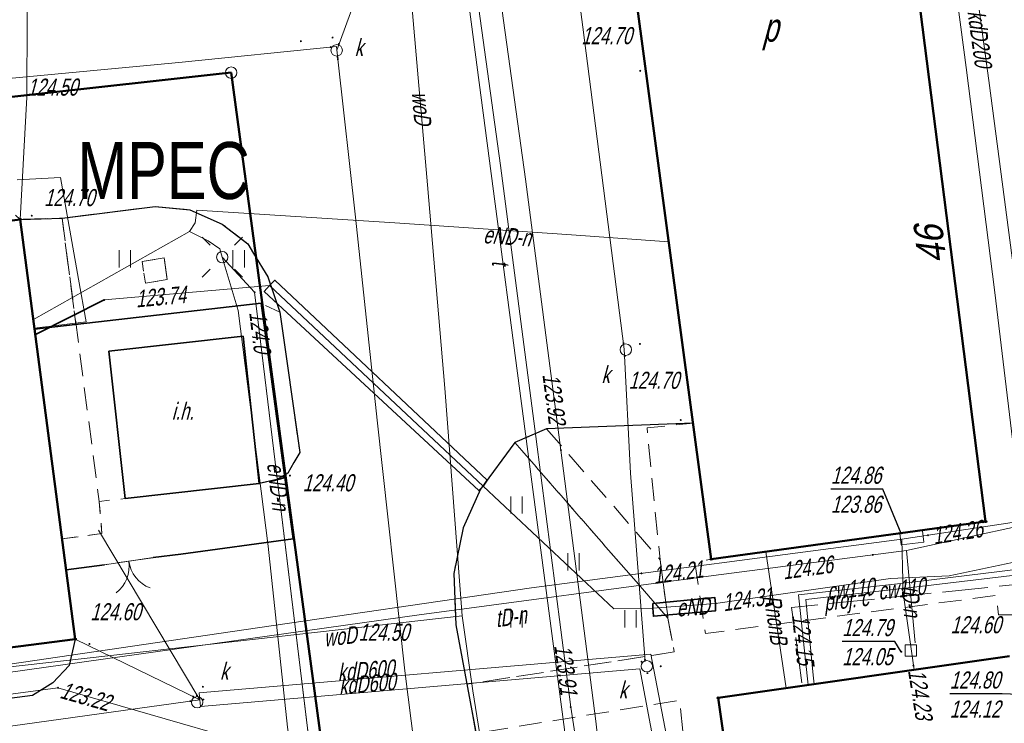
# Model space of a CAD drawing. Extents: x 7463256 to 7464485, y 5957341 to 5958260.
# Tile 25 of 256: x 7463364 to 7463407, y 5957455 to 5957486. Entities that reach past the tile are written whole.
import ezdxf
from ezdxf.enums import TextEntityAlignment as Align

# ---------------------------------------------------------------- set-up
doc = ezdxf.new("R2010")
doc.units = 0
doc.header["$MEASUREMENT"] = 0
for name, pattern in [('1.5_0.5', [2, 1.5, -0.5]), ('ktok02-500', [0]), ('l219_500', [0]), ('mz1.0_0.5', [1.5, 1, -0.5]), ('mz2.0_0.5', [2.5, 2, -0.5])]:
    doc.linetypes.add(name, pattern=pattern)
doc.layers.get('0').update_dxf_attribs({"color": 2, "linetype": 'CONTINUOUS', "lineweight": 5})
for name, color, linetype in [('202-Punkt graniczny stabilizowany trwale', 7, 'CONTINUOUS'), ('219-Linia granicy', 7, 'CONTINUOUS'), ('238-Punkt adresowy budynku', 7, 'CONTINUOUS'), ('312-Budynek (powierzchnia)', 7, 'CONTINUOUS'), ('312-Numer ewidencyjny budynku-Atr124', 7, 'CONTINUOUS'), ('brama (linia)', 7, 'CONTINUOUS'), ('brama (linia) - symbol', 7, 'CONTINUOUS'), ('chodnik (powierzchnia)', 7, 'CONTINUOUS'), ('inna budowla hydrotechniczna (powierzchnia)', 7, 'CONTINUOUS'), ('inna budowla hydrotechniczna (powierzchnia)-Atr17', 7, 'CONTINUOUS'), ('jezdnia (powierzchnia)', 7, 'CONTINUOUS'), ('krawężnik (linia)', 7, 'CONTINUOUS'), ('latarnia na słupie lub maszcie (punkt)', 7, 'CONTINUOUS'), ('ogrodzenie trwałe (linia)', 7, 'CONTINUOUS'), ('przewód ciepłowniczy (linia)', 7, 'CONTINUOUS'), ('przewód ciepłowniczy (linia)-Atr1', 7, 'CONTINUOUS'), ('przewód ciepłowniczy - projektowany lub w budowie (linia) - ob. projektowany', 7, 'CONTINUOUS'), ('przewód ciepłowniczy - projektowany lub w budowie (linia) - ob. projektowany-Atr1', 7, 'CONTINUOUS'), ('przewód elektroenergetyczny (linia)', 7, 'CONTINUOUS'), ('przewód elektroenergetyczny (linia)-Atr1', 7, 'CONTINUOUS'), ('przewód kanalizacyjny (linia)', 7, 'CONTINUOUS'), ('przewód kanalizacyjny (linia)-Atr1', 7, 'CONTINUOUS'), ('przewód telekomunikacyjny (linia)', 7, 'CONTINUOUS'), ('przewód telekomunikacyjny (linia)-Atr1', 7, 'CONTINUOUS'), ('przewód wodociągowy (linia)', 7, 'CONTINUOUS'), ('przewód wodociągowy (linia)-Atr1', 7, 'CONTINUOUS'), ('Punkt budynku', 7, 'CONTINUOUS'), ('punkt o określonej wysokości (sieć ciepłownicza)', 7, 'CONTINUOUS'), ('punkt o określonej wysokości (sieć ciepłownicza)-Atr2', 7, 'CONTINUOUS'), ('punkt o określonej wysokości (sieć elektroenergetyczna)', 7, 'CONTINUOUS'), ('punkt o określonej wysokości (sieć elektroenergetyczna)-Atr2', 7, 'CONTINUOUS'), ('punkt o określonej wysokości (sieć kanalizacyjna)', 7, 'CONTINUOUS'), ('punkt o określonej wysokości (sieć telekomunikacyjna)', 7, 'CONTINUOUS'), ('punkt o określonej wysokości (sieć telekomunikacyjna)-Atr2', 7, 'CONTINUOUS'), ('punkt o określonej wysokości (sieć telekomunikacyjna)-Atr3', 7, 'CONTINUOUS'), ('punkt o określonej wysokości (sieć wodociągowa)', 7, 'CONTINUOUS'), ('punkt o określonej wysokości (sieć wodociągowa)-Atr2', 7, 'CONTINUOUS'), ('punkt wysokościowy sztuczny', 7, 'CONTINUOUS'), ('punkt wysokościowy sztuczny-Atr2', 7, 'CONTINUOUS'), ('rura ochronna - przewód elektroenergetyczny (linia)', 7, 'CONTINUOUS'), ('studzienka kwadratowa - przewód telekomunikacyjny (punkt)', 7, 'CONTINUOUS'), ('studzienka okrągła - przewód kanalizacyjny (punkt)', 7, 'CONTINUOUS'), ('studzienka okrągła - przewód kanalizacyjny (punkt)-Atr17', 7, 'CONTINUOUS'), ('studzienka prostokątna - przewód telekomunikacyjny (punkt)', 7, 'CONTINUOUS'), ('słup (punkt)', 7, 'CONTINUOUS'), ('trawnik (powierzchnia)', 7, 'CONTINUOUS'), ('trawnik (powierzchnia) - symbol', 7, 'CONTINUOUS')]:
    doc.layers.add(name, color=color, linetype=linetype)
doc.layers.add('@Właściciele', color=6, linetype='CONTINUOUS', lineweight=20, plot=False)
doc.styles.get("Standard").update_dxf_attribs({"font": 'txt', "width": 0.75})
doc.linetypes.add('902-500', pattern='A,3.75,0,[1,ksztalty.shx,S=0.5,R=0,X=0,Y=0],3.75', length=7.5)

# ---------------------------------------------------------------- blocks, each defined once
blk = doc.blocks.new('PW02')
at = {"linetype": 'Continuous', "lineweight": 13}
h = blk.add_hatch(color=0, dxfattribs=at)
edge = h.paths.add_edge_path()
edge.add_arc((0, 0), 0.045, 0, 360)
blk = doc.blocks.new('PW01')
at = {"linetype": 'Continuous', "lineweight": 13}
h = blk.add_hatch(color=0, dxfattribs=at)
edge = h.paths.add_edge_path()
edge.add_arc((0, 0), 0.045, 0, 360)
blk = doc.blocks.new('US15')
at = {"color": 0, "linetype": 'Continuous', "lineweight": 13}
blk.add_circle((0, 0), 0.25, dxfattribs=at)
blk = doc.blocks.new('SM011')
at = {"color": 0, "linetype": 'Continuous', "lineweight": 13}
for p, q in [((-0.53, 0.531), (-0.883, 0.884)), ((0.531, 0.531), (0.884, 0.884)), ((-0.53, -0.53), (-0.883, -0.883)), ((0.531, -0.53), (0.884, -0.883))]:
    blk.add_line(p, q, dxfattribs=at)
blk = doc.blocks.new('SM04')
at = {"color": 0, "linetype": 'Continuous', "lineweight": 13}
blk.add_circle((0, 0), 0.25, dxfattribs=at)
blk = doc.blocks.new('US15A')
at = {"color": 0, "linetype": 'Continuous', "lineweight": 0}
blk.add_lwpolyline([(-0.25, -0.25), (0.25, -0.25), (0.25, 0.25), (-0.25, 0.25)], close=True, dxfattribs=at)
blk = doc.blocks.new('US15B')
at = {"color": 0, "linetype": 'Continuous', "lineweight": 0}
blk.add_lwpolyline([(-0.5, -0.25), (0.5, -0.25), (0.5, 0.25), (-0.5, 0.25)], close=True, dxfattribs=at)
blk = doc.blocks.new('TU04')
at = {"color": 0, "linetype": 'Continuous', "lineweight": 13}
for p, q in [((0, 0), (0, 0.75)), ((0.5, 0), (0.5, 0.75))]:
    blk.add_line(p, q, dxfattribs=at)
blk = doc.blocks.new('OK02')
at = {"color": 0, "linetype": 'Continuous', "lineweight": 0}
for centre, start, end in [((-1.5, 0), 0, 60), ((1.5, 0), 120, 180)]:
    blk.add_arc(centre, 1.5, start, end, dxfattribs=at)
blk = doc.blocks.new('202')
at = {"color": 0, "linetype": 'Continuous', "lineweight": 0}
blk.add_circle((0, 0), 0.25, dxfattribs=at)
blk = doc.blocks.new('PUNKTBUD')
at = {"color": 0}
blk.add_circle((0, 0), 0.045, dxfattribs=at)

msp = doc.modelspace()

# ---------------------------------------------------------------- linework, layer by layer
at = {"layer": '219-Linia granicy', "color": 3, "linetype": 'l219_500', "lineweight": 50, "flags": 128}
for points in [[(7463373.25, 5957483.26), (7463300.58, 5957475.21)], [(7463389.534, 5957362.419), (7463373.25, 5957483.26)]]:
    msp.add_lwpolyline(points, dxfattribs=at)
at = {"layer": '312-Budynek (powierzchnia)', "color": 7, "linetype": 'Continuous', "lineweight": 50, "flags": 128}
for points in [[(7463400.92, 5957506.16), (7463406.36, 5957463.55)], [(7463394.32, 5957461.9), (7463388.59, 5957504.66)], [(7463333.64, 5957472.96), (7463363.99, 5957476.82)], [(7463363.99, 5957476.82), (7463366.41, 5957458.39)], [(7463406.36, 5957463.55), (7463394.32, 5957461.9)], [(7463366.41, 5957458.39), (7463336.04, 5957454.48)], [(7463394.62, 5957455.81), (7463407.4, 5957457.64)], [(7463399.79, 5957419.5), (7463394.62, 5957455.81)]]:
    msp.add_lwpolyline(points, dxfattribs=at)
at = {"layer": 'brama (linia)', "color": 7, "linetype": 'ktok02-500', "lineweight": 18, "flags": 128}
msp.add_lwpolyline([(7463369.83, 5957461.97), (7463367.69, 5957461.66)], dxfattribs=at)
at = {"layer": 'chodnik (powierzchnia)', "color": 7, "linetype": 'mz1.0_0.5', "lineweight": 18, "flags": 128}
for points in [[(7463365.83, 5957476.87), (7463367.46, 5957464.44), (7463367.58, 5957463.03), (7463365.83, 5957462.79), (7463363.99, 5957476.82)], [(7463370.44, 5957474.18), (7463369.49, 5957474.02), (7463369.34, 5957474.97), (7463370.31, 5957475.13)], [(7463407.4, 5957457.64), (7463394.62, 5957455.81), (7463395.46, 5957449.91), (7463393.57, 5957449.66), (7463392.93, 5957455.71), (7463383.99, 5957454.26), (7463383.6, 5957456.41), (7463392.69, 5957457.83), (7463392.42, 5957459.31), (7463392.07, 5957461.88), (7463391.5, 5957467.67), (7463393.52, 5957467.87), (7463394.32, 5957461.9), (7463393.6, 5957461.77), (7463394.06, 5957458.64), (7463406.83, 5957460.31), (7463406.93, 5957459.46), (7463415.77, 5957459.46), (7463415.95, 5957457.98)], [(7463387.09, 5957467.63), (7463392.07, 5957461.88), (7463392.42, 5957459.31), (7463385.7, 5957467.02)], [(7463368.6, 5957464.56), (7463374.48, 5957465.22), (7463375.26, 5957465.4), (7463375.59, 5957465.6), (7463375.97, 5957462.79), (7463371.04, 5957462.12), (7463369.83, 5957461.97), (7463367.69, 5957461.66), (7463366.01, 5957461.43), (7463365.83, 5957462.79), (7463367.58, 5957463.03), (7463367.46, 5957464.44)]]:
    msp.add_lwpolyline(points, close=True, dxfattribs=at)
at = {"layer": 'inna budowla hydrotechniczna (powierzchnia)', "color": 7, "linetype": 'Continuous', "lineweight": 35, "flags": 128}
msp.add_lwpolyline([(7463367.88, 5957471.03), (7463373.77, 5957471.69), (7463374.48, 5957465.22), (7463368.6, 5957464.56)], close=True, dxfattribs=at)
at = {"layer": 'jezdnia (powierzchnia)', "color": 7, "linetype": '1.5_0.5', "lineweight": 18, "flags": 128}
msp.add_lwpolyline([(7463317.15, 5957348.145), (7463316.98, 5957349.48), (7463316.09, 5957356.08), (7463314.64, 5957367.19), (7463312.31, 5957384.69), (7463310.67, 5957397.23), (7463309.43, 5957406.17), (7463308.8, 5957411.03), (7463306.95, 5957425.69), (7463305.51, 5957436.41), (7463304.26, 5957446.16), (7463304.38, 5957447.86), (7463305.82, 5957457.8), (7463307.03, 5957465.62), (7463307.44, 5957469.04), (7463307.82, 5957471.16), (7463307.71, 5957472.78), (7463307.08, 5957474.42), (7463306.28, 5957475.73), (7463305.44, 5957476.74), (7463304.35, 5957477.51), (7463303.02, 5957477.94), (7463301.78, 5957477.85), (7463293.48, 5957476.69), (7463293.12, 5957475.87), (7463292.56, 5957481.3), (7463293.01, 5957480.62), (7463293.46, 5957480.66), (7463297.18, 5957481.24), (7463299.29, 5957481.6), (7463301.7, 5957482.22), (7463304.23, 5957483.67), (7463305.89, 5957485.29), (7463306.79, 5957486.78), (7463307.25, 5957488.46), (7463307.52, 5957491.77), (7463307.44, 5957494.14), (7463307.2, 5957496.1), (7463306.84, 5957497.89), (7463306.28, 5957499.68), (7463304.95, 5957501.72), (7463303.39, 5957503.29), (7463301.53, 5957504.45), (7463299.2, 5957504.96), (7463293.5, 5957504.96), (7463293.07, 5957515.5), (7463293.78, 5957515.59), (7463293.5, 5957520.58), (7463297.97, 5957520.69), (7463298.86, 5957516.34), (7463313.8, 5957518.19), (7463320.35, 5957513.68), (7463324.83, 5957514.29), (7463326.27, 5957514.95), (7463327.24, 5957515.82), (7463327.78, 5957516.85), (7463328.17, 5957518.13), (7463328.22, 5957519.49), (7463327.98, 5957520.49), (7463334.04, 5957522.29), (7463334.26, 5957521.17), (7463334.47, 5957515.53), (7463334.96, 5957509.14), (7463331.86, 5957508.71), (7463328.98, 5957507.82), (7463326.23, 5957506.61), (7463322.8, 5957504.55), (7463320.49, 5957503.06), (7463317.44, 5957500.73), (7463314.91, 5957498.4), (7463313.52, 5957495), (7463313.56, 5957493.1), (7463314.2, 5957490.79), (7463314.69, 5957489.82), (7463315.66, 5957488.74), (7463317.14, 5957487.49), (7463318.24, 5957486.71), (7463319.58, 5957486.11), (7463320.96, 5957485.64), (7463322.31, 5957485.45), (7463323.85, 5957485.64), (7463350.52, 5957491.84), (7463365.92, 5957495.63), (7463369.89, 5957497.05), (7463375.06, 5957499.48), (7463379.1, 5957502.37), (7463379.18, 5957503.49), (7463388.59, 5957504.66), (7463393.52, 5957467.87), (7463387.09, 5957467.63), (7463385.7, 5957467.02), (7463384.19, 5957464.97), (7463383.43, 5957463.28), (7463383.02, 5957461.27), (7463383.11, 5957459.02), (7463384.02, 5957454.15), (7463384.17, 5957452.74), (7463384.79, 5957451.42), (7463385.69, 5957450.45), (7463386.94, 5957449.82), (7463388.48, 5957449.44), (7463390.22, 5957449.36), (7463392.13, 5957449.46), (7463395.46, 5957449.91), (7463399.79, 5957419.5), (7463393.78, 5957418.91), (7463391.05, 5957417.47), (7463389.36, 5957415.11), (7463389.25, 5957413.55), (7463389.75, 5957410.62), (7463390.28, 5957406.09), (7463390.42, 5957406.11), (7463392.05, 5957393.37), (7463397.04, 5957394.01), (7463400.808, 5957364.642)], dxfattribs=at)
msp.add_lwpolyline([(7463375.59, 5957465.6), (7463375.73, 5957465.68), (7463376, 5957466.14), (7463376.26, 5957466.59), (7463375.39, 5957472.75), (7463374.86, 5957474.3), (7463374.23, 5957475.32), (7463373.98, 5957475.74), (7463372.86, 5957476.61), (7463371.43, 5957477.24), (7463369.91, 5957477.38), (7463365.83, 5957476.87), (7463363.99, 5957476.82), (7463363, 5957477.7), (7463339.85, 5957474.62), (7463339.89, 5957473.76), (7463338.06, 5957473.52), (7463337.52, 5957475.02), (7463336.55, 5957476.63), (7463335.56, 5957477.84), (7463334.28, 5957478.9), (7463332.73, 5957479.62), (7463331.04, 5957480.28), (7463329.5, 5957480.49), (7463327.86, 5957480.47), (7463325.45, 5957479.97), (7463321.68, 5957478.83), (7463319.57, 5957478.13), (7463318.12, 5957477.37), (7463316.9, 5957476.38), (7463315.71, 5957474.97), (7463314.68, 5957472.96), (7463313.97, 5957470.75), (7463312.01, 5957457.92), (7463312.13, 5957456.21), (7463312.57, 5957454.79), (7463313.52, 5957453.22), (7463315.11, 5957451.81), (7463316.9, 5957450.7), (7463318.88, 5957449.97), (7463320.44, 5957449.75), (7463343.22, 5957453.05), (7463344.02, 5957453.38), (7463344.62, 5957453.87), (7463345.05, 5957454.55), (7463345.08, 5957455.64), (7463347.32, 5957455.93), (7463347.88, 5957454.72), (7463348.48, 5957454.28), (7463349.2, 5957454.03), (7463350.15, 5957454.04), (7463364.53, 5957455.92), (7463365.43, 5957456.47), (7463366.14, 5957457.23), (7463366.41, 5957458.39), (7463366.01, 5957461.43), (7463367.69, 5957461.66), (7463369.83, 5957461.97), (7463371.04, 5957462.12), (7463375.97, 5957462.79)], close=True, dxfattribs=at)
at = {"layer": 'krawężnik (linia)', "color": 7, "linetype": 'Continuous', "lineweight": 25, "flags": 128}
for points in [[(7463363.99, 5957476.82), (7463365.83, 5957476.87), (7463369.91, 5957477.38), (7463371.43, 5957477.24), (7463372.86, 5957476.61), (7463373.98, 5957475.74), (7463374.23, 5957475.32), (7463374.86, 5957474.3), (7463375.39, 5957472.75), (7463376.26, 5957466.59), (7463376, 5957466.14), (7463375.73, 5957465.68), (7463375.26, 5957465.4), (7463374.48, 5957465.22)], [(7463393.52, 5957467.87), (7463387.09, 5957467.63), (7463385.7, 5957467.02), (7463384.19, 5957464.97), (7463383.43, 5957463.28), (7463383.02, 5957461.27), (7463383.11, 5957459.02), (7463384.02, 5957454.15), (7463384.17, 5957452.74), (7463384.79, 5957451.42), (7463385.69, 5957450.45), (7463386.94, 5957449.82), (7463388.48, 5957449.44), (7463390.22, 5957449.36), (7463392.13, 5957449.46), (7463395.46, 5957449.91)], [(7463366.41, 5957458.39), (7463366.14, 5957457.23), (7463365.43, 5957456.47), (7463364.53, 5957455.92), (7463350.15, 5957454.04), (7463349.2, 5957454.03), (7463348.48, 5957454.28), (7463347.88, 5957454.72), (7463347.32, 5957455.93)]]:
    msp.add_lwpolyline(points, dxfattribs=at)
at = {"layer": 'ogrodzenie trwałe (linia)', "color": 7, "linetype": '902-500', "lineweight": 35, "flags": 128}
for points in [[(7463364.62, 5957472), (7463374.56, 5957473.14), (7463375.97, 5957462.79), (7463371.04, 5957462.12), (7463369.83, 5957461.97)], [(7463366.01, 5957461.43), (7463367.69, 5957461.66)]]:
    msp.add_lwpolyline(points, dxfattribs=at)
at = {"layer": 'przewód ciepłowniczy (linia)', "color": 212, "linetype": 'Continuous', "lineweight": 18, "flags": 128}
for points in [[(7463389.62, 5957445.92), (7463388.15, 5957455.41), (7463386.62, 5957467.29), (7463385.07, 5957479.19), (7463383.41, 5957491.15)], [(7463384.51, 5957490.52), (7463386.16, 5957478.58), (7463387.72, 5957466.69), (7463389.26, 5957454.79), (7463389.62, 5957451.46)], [(7463397.6, 5957456.24), (7463396.71, 5957462.23)], [(7463415.1, 5957462.36), (7463414.96, 5957462.34), (7463403.15, 5957460.9), (7463398.14, 5957460.34), (7463398.53, 5957456.78), (7463398.57, 5957456.38)], [(7463415.14, 5957462.1), (7463403.47, 5957460.7), (7463398.47, 5957460.13), (7463398.79, 5957456.81), (7463398.83, 5957456.41)]]:
    msp.add_lwpolyline(points, dxfattribs=at)
at = {"layer": 'przewód ciepłowniczy - projektowany lub w budowie (linia) - ob. projektowany', "color": 212, "linetype": 'mz2.0_0.5', "lineweight": 18, "flags": 128}
msp.add_lwpolyline([(7463398.3, 5957456.48), (7463397.84, 5957459.78), (7463415.55, 5957461.59)], dxfattribs=at)
at = {"layer": 'przewód elektroenergetyczny (linia)', "color": 1, "linetype": 'Continuous', "lineweight": 18, "flags": 128}
for points in [[(7463363.86, 5957478.56), (7463365.76, 5957478.65), (7463366.55, 5957474.19), (7463366.89, 5957472.32), (7463364.62, 5957472.05)], [(7463371.67, 5957476.66), (7463371.75, 5957477.22), (7463380.43, 5957476.67), (7463387.98, 5957476.16), (7463392.45, 5957475.83)], [(7463371.42, 5957476.29), (7463371.67, 5957476.66)], [(7463364.57, 5957472.42), (7463371.42, 5957476.29), (7463372.24, 5957475.88), (7463372.76, 5957475.53), (7463372.86, 5957475.16), (7463373.55, 5957472.82), (7463374.88, 5957462.47), (7463375.72, 5957454.53), (7463376.69, 5957447.61), (7463377.44, 5957447.62)], [(7463372.86, 5957475.16), (7463374.28, 5957473.62), (7463377.44, 5957447.62)], [(7463364.66, 5957471.76), (7463367.68, 5957473.28), (7463374.93, 5957473.92), (7463384.31, 5957465.1), (7463390.05, 5957459.72), (7463391.76, 5957459.75), (7463394.51, 5957459.95), (7463402.18, 5957461.05), (7463404.76, 5957461.17), (7463407.82, 5957461.82)], [(7463377.41, 5957447.87), (7463374.28, 5957473.62)]]:
    msp.add_lwpolyline(points, dxfattribs=at)
at = {"layer": 'przewód kanalizacyjny (linia)', "color": 34, "linetype": 'Continuous', "lineweight": 18, "flags": 128}
for points in [[(7463384.18, 5957501.44), (7463377.88, 5957484.24)], [(7463407.94, 5957472.01), (7463406.53, 5957482.7), (7463404.9, 5957494.67), (7463412.9, 5957501.53)], [(7463391.42, 5957457.41), (7463390.78, 5957465.68), (7463390.5, 5957471.12), (7463388.69, 5957485.26), (7463387.62, 5957493.47), (7463374.43, 5957498.7), (7463364.33, 5957497.59)], [(7463364.33, 5957497.59), (7463364.3, 5957485.67), (7463364.28, 5957482.18), (7463363.99, 5957476.82)], [(7463323.78, 5957478.48), (7463347, 5957481.25), (7463353.98, 5957482.11), (7463370.95, 5957483.71), (7463377.87, 5957484.41), (7463377.93, 5957483.85), (7463378.71, 5957476.92), (7463379.66, 5957468.01), (7463380.87, 5957457), (7463381.29, 5957453.65), (7463381.51, 5957451.31), (7463382.85, 5957442.66), (7463383.6, 5957437.62), (7463385.45, 5957425.41), (7463387.34, 5957413.45), (7463403.33, 5957414.57), (7463416.04, 5957415.53), (7463432.38, 5957416.54), (7463433.79, 5957416.63)], [(7463367.43, 5957463.18), (7463371.87, 5957455.73), (7463366.41, 5957458.39)], [(7463414.16, 5957419.14), (7463397.9, 5957416.24), (7463395.55, 5957430.58), (7463393.17, 5957445.56), (7463392.89, 5957447.28), (7463391.89, 5957453.36), (7463391.18, 5957457.09), (7463371.9, 5957455.43), (7463371.87, 5957455.73), (7463371.84, 5957456.03), (7463391.66, 5957457.73), (7463392.48, 5957453.46), (7463393.49, 5957447.38), (7463393.77, 5957445.66), (7463396.15, 5957430.68), (7463398.4, 5957416.94), (7463414.08, 5957419.74)], [(7463307.78, 5957446.04), (7463328.48, 5957449.51), (7463344.81, 5957452.26), (7463349.13, 5957452.73), (7463358.08, 5957453.81), (7463371.87, 5957455.73)]]:
    msp.add_lwpolyline(points, dxfattribs=at)
at = {"layer": 'przewód telekomunikacyjny (linia)', "color": 30, "linetype": 'Continuous', "lineweight": 18, "flags": 128}
for points in [[(7463374.55, 5957440.91), (7463374.86, 5957440.91), (7463378.6, 5957440.92), (7463387.59, 5957442.13), (7463388.45, 5957442.44), (7463388.79, 5957442.56), (7463388.95, 5957442.83), (7463389.33, 5957443.44), (7463381.32, 5957504.15)], [(7463408.39, 5957456.73), (7463408.31, 5957460.7), (7463406.77, 5957473.61), (7463405.5, 5957483.49), (7463404.12, 5957494), (7463402.74, 5957503.52)], [(7463349.47, 5957455.23), (7463373.8, 5957458.8), (7463386.43, 5957460.64), (7463402.68, 5957462.78), (7463416.43, 5957464.86), (7463429.06, 5957466.87), (7463432.38, 5957467.38), (7463432.7, 5957467.43), (7463438.21, 5957468.38)], [(7463335.66, 5957453.07), (7463337.14, 5957453.21), (7463350.69, 5957455.12), (7463353.57, 5957455.6), (7463361.78, 5957456.69), (7463381.5, 5957459.46), (7463394.42, 5957461.18), (7463402.89, 5957462.28), (7463410.57, 5957463.95), (7463411.7, 5957456.05), (7463413.2, 5957444.57)], [(7463402.68, 5957462.78), (7463402.72, 5957460.96), (7463402.73, 5957460.53), (7463403.22, 5957457.04)], [(7463402.89, 5957462.28), (7463403.27, 5957458.23)], [(7463394.42, 5957461.18), (7463381.5, 5957459.46)], [(7463394.42, 5957461.18), (7463381.5, 5957459.46)]]:
    msp.add_lwpolyline(points, dxfattribs=at)
at = {"layer": 'przewód wodociągowy (linia)', "color": 5, "linetype": 'Continuous', "lineweight": 18, "flags": 128}
for points in [[(7463391.38, 5957406.23), (7463390.38, 5957413.18), (7463389.07, 5957422.08), (7463387.18, 5957435.11), (7463385.6, 5957445.25), (7463383.85, 5957456.12), (7463383.39, 5957459.41), (7463382.62, 5957469.41), (7463381.86, 5957478.34), (7463380.74, 5957491.27), (7463379.75, 5957503.36)], [(7463383.39, 5957459.41), (7463363.31, 5957457.15), (7463356.59, 5957456.27), (7463356.47, 5957457.11)], [(7463357, 5957457.18), (7463357.14, 5957455.11), (7463365.65, 5957456.26)], [(7463365.65, 5957456.26), (7463373.75, 5957453.91), (7463378.44, 5957451.37), (7463379.98, 5957437.81), (7463381.37, 5957426), (7463382.94, 5957414.64), (7463392.09, 5957414.68), (7463406.72, 5957416.71), (7463422.96, 5957418.78), (7463423.35, 5957411.05), (7463423.88, 5957397.19), (7463424.59, 5957382.15), (7463425.05, 5957376.31), (7463425.322, 5957369.477)]]:
    msp.add_lwpolyline(points, dxfattribs=at)
at = {"layer": 'punkt o określonej wysokości (sieć telekomunikacyjna)-Atr2', "color": 7, "flags": 128}
for points in [[(7463402.65, 5957463.03), (7463401.85, 5957464.98), (7463399.567, 5957464.98)], [(7463402.66, 5957457.84), (7463402.37, 5957458.29), (7463400.066, 5957458.29)], [(7463408.18, 5957455.94), (7463407.09, 5957455.99), (7463404.786, 5957455.99)]]:
    msp.add_lwpolyline(points, dxfattribs=at)
at = {"layer": 'rura ochronna - przewód elektroenergetyczny (linia)', "color": 1, "linetype": 'Continuous', "lineweight": 35, "flags": 128}
for points in [[(7463374.93, 5957473.92), (7463375.16, 5957474.15), (7463384.49, 5957465.37), (7463384.31, 5957465.1), (7463384.12, 5957464.91), (7463374.7, 5957473.65)], [(7463391.75, 5957459.96), (7463394.47, 5957460.22), (7463394.51, 5957459.95), (7463394.51, 5957459.64), (7463391.78, 5957459.4), (7463391.76, 5957459.75)]]:
    msp.add_lwpolyline(points, close=True, dxfattribs=at)
msp.add_lwpolyline([(7463364.66, 5957471.76), (7463367.68, 5957473.28)], dxfattribs=at)
at = {"layer": 'trawnik (powierzchnia)', "color": 7, "linetype": 'mz1.0_0.5', "lineweight": 18, "flags": 128}
for points in [[(7463371.43, 5957477.24), (7463372.86, 5957476.61), (7463373.98, 5957475.74), (7463374.23, 5957475.32), (7463374.86, 5957474.3), (7463375.39, 5957472.75), (7463374.56, 5957473.14), (7463366.44, 5957472.21), (7463365.83, 5957476.87), (7463369.91, 5957477.38)], [(7463370.31, 5957475.13), (7463369.34, 5957474.97), (7463369.49, 5957474.02), (7463370.44, 5957474.18)], [(7463392.42, 5957459.31), (7463392.69, 5957457.83), (7463383.6, 5957456.41), (7463383.11, 5957459.02), (7463383.02, 5957461.27), (7463383.43, 5957463.28), (7463384.19, 5957464.97), (7463385.7, 5957467.02)]]:
    msp.add_lwpolyline(points, close=True, dxfattribs=at)

# ---------------------------------------------------------------- block references
at = {"layer": '202-Punkt graniczny stabilizowany trwale', "color": 3, "linetype": 'Continuous', "lineweight": 18}
msp.add_blockref('202', (7463373.25, 5957483.26), dxfattribs=at)
at = {"layer": 'brama (linia) - symbol', "color": 7, "linetype": 'Continuous', "lineweight": 18, "rotation": 188.243}
msp.add_blockref('OK02', (7463368.76, 5957461.815), dxfattribs=at)
at = {"layer": 'latarnia na słupie lub maszcie (punkt)', "color": 7, "linetype": 'Continuous', "lineweight": 18}
msp.add_blockref('SM011', (7463372.86, 5957475.16), dxfattribs=at)
at = {"layer": 'Punkt budynku', "color": 5, "linetype": 'Continuous', "lineweight": 18}
for p in [(7463363.99, 5957476.82), (7463406.36, 5957463.55), (7463394.32, 5957461.9), (7463366.41, 5957458.39), (7463394.62, 5957455.81)]:
    msp.add_blockref('PUNKTBUD', p, dxfattribs=at)
at = {"layer": 'punkt o określonej wysokości (sieć ciepłownicza)', "color": 212, "linetype": 'Continuous', "lineweight": 13}
for p in [(7463387.72, 5957466.69), (7463398.7, 5957456.4), (7463388.15, 5957455.41)]:
    msp.add_blockref('PW01', p, dxfattribs=at)
at = {"layer": 'punkt o określonej wysokości (sieć elektroenergetyczna)', "color": 1, "linetype": 'Continuous', "lineweight": 13}
for p in [(7463374.28, 5957473.62), (7463367.68, 5957473.28), (7463394.51, 5957459.95)]:
    msp.add_blockref('PW01', p, dxfattribs=at)
at = {"layer": 'punkt o określonej wysokości (sieć kanalizacyjna)', "color": 34, "linetype": 'Continuous', "lineweight": 13}
for p in [(7463377.7, 5957484.8), (7463377.62, 5957484.38), (7463377.98, 5957484.52), (7463377.92, 5957483.94), (7463390.47, 5957471.38), (7463391.19, 5957471.35), (7463390.52, 5957470.81), (7463391.26, 5957457.4), (7463391.41, 5957457.49), (7463391.52, 5957456.9), (7463392.1, 5957457.2), (7463372.01, 5957456.3), (7463371.46, 5957455.67), (7463371.58, 5957455.87), (7463371.75, 5957455.92), (7463372.03, 5957455.74)]:
    msp.add_blockref('PW01', p, dxfattribs=at)
at = {"layer": 'punkt o określonej wysokości (sieć kanalizacyjna)', "color": 34, "linetype": 'Continuous', "lineweight": 13, "rotation": 276.399}
msp.add_blockref('PW01', (7463377.93, 5957483.85), dxfattribs=at)
at = {"layer": 'punkt o określonej wysokości (sieć telekomunikacyjna)', "color": 30, "linetype": 'Continuous', "lineweight": 13, "rotation": 186.34}
msp.add_blockref('PW01', (7463402.65, 5957463.03), dxfattribs=at)
at = {"layer": 'punkt o określonej wysokości (sieć telekomunikacyjna)', "color": 30, "linetype": 'Continuous', "lineweight": 13}
for p in [(7463403.83, 5957462.95), (7463401.41, 5957462.09), (7463391.26, 5957461.28), (7463402.66, 5957457.84), (7463403.19, 5957457.23)]:
    msp.add_blockref('PW01', p, dxfattribs=at)
at = {"layer": 'punkt o określonej wysokości (sieć wodociągowa)', "color": 5, "linetype": 'Continuous', "lineweight": 13}
msp.add_blockref('PW01', (7463365.65, 5957456.26), dxfattribs=at)
at = {"layer": 'punkt wysokościowy sztuczny', "color": 7, "linetype": 'Continuous', "lineweight": 13}
for p in [(7463376.31, 5957484.64), (7463391.2, 5957483.34), (7463364.5, 5957476.98), (7463392.98, 5957468.01), (7463375.83, 5957465.57), (7463367.03, 5957458.18), (7463379.51, 5957456.75)]:
    msp.add_blockref('PW02', p, dxfattribs=at)
at = {"layer": 'studzienka kwadratowa - przewód telekomunikacyjny (punkt)', "color": 30, "linetype": 'Continuous', "lineweight": 18}
msp.add_blockref('US15A', (7463403.08, 5957457.89), dxfattribs=at)
at = {"layer": 'studzienka okrągła - przewód kanalizacyjny (punkt)', "color": 34, "linetype": 'Continuous', "lineweight": 18}
for p in [(7463377.88, 5957484.24), (7463390.57, 5957471.1), (7463391.49, 5957457.2), (7463371.76, 5957455.62)]:
    msp.add_blockref('US15', p, dxfattribs=at)
at = {"layer": 'studzienka prostokątna - przewód telekomunikacyjny (punkt)', "color": 30, "linetype": 'Continuous', "lineweight": 18, "rotation": 186.34}
msp.add_blockref('US15B', (7463403.12, 5957462.84), dxfattribs=at)
at = {"layer": 'słup (punkt)', "color": 7, "linetype": 'Continuous', "lineweight": 18}
msp.add_blockref('SM04', (7463372.86, 5957475.16), dxfattribs=at)
at = {"layer": 'trawnik (powierzchnia) - symbol', "color": 7, "linetype": 'Continuous', "lineweight": 18}
for p in [(7463368.33, 5957474.71), (7463373.33, 5957474.71), (7463385.52, 5957463.91), (7463388.02, 5957461.41), (7463385.52, 5957458.91), (7463390.52, 5957458.91)]:
    msp.add_blockref('TU04', p, dxfattribs=at)

# ---------------------------------------------------------------- texts
at = {"layer": '238-Punkt adresowy budynku', "color": 7, "linetype": 'Continuous', "lineweight": 25, "oblique": 15, "width": 0.9}
msp.add_text('46', height=1.25, rotation=97.277, dxfattribs=at).set_placement((7463404.55, 5957475.78), align=Align.CENTER)
at = {"layer": '312-Numer ewidencyjny budynku-Atr124', "color": 7, "oblique": 15, "width": 0.72}
msp.add_text('p', height=1.25, dxfattribs=at).set_placement((7463396.57, 5957484.62))
at = {"layer": '@Właściciele', "insert": (7463366.5, 5957480.213), "char_height": 2.5, "width": 5.76377, "attachment_point": 1}
msp.add_mtext('{\\fArial|b0|i0|c238|p34;MPEC}', dxfattribs=at)
at = {"layer": 'inna budowla hydrotechniczna (powierzchnia)-Atr17', "color": 7, "oblique": 15, "width": 0.72}
msp.add_text('i.h.', height=0.75, dxfattribs=at).set_placement((7463370.64, 5957468.02))
at = {"layer": 'przewód ciepłowniczy (linia)-Atr1', "color": 212, "oblique": 15, "width": 0.72}
for s, rotation, p in [('cw110', 6.378, (7463399.39, 5957460.48)), ('cw110', 6.504, (7463401.63, 5957460.49)), ('RncnB', -81.549, (7463396.99, 5957460.33))]:
    msp.add_text(s, height=0.75, rotation=rotation, dxfattribs=at).set_placement(p, align=Align.MIDDLE_LEFT)
at = {"layer": 'przewód ciepłowniczy - projektowany lub w budowie (linia) - ob. projektowany-Atr1', "color": 212, "oblique": 15, "width": 0.72}
msp.add_text('proj. c', height=0.75, rotation=6.79, dxfattribs=at).set_placement((7463399.3, 5957459.63))
at = {"layer": 'przewód elektroenergetyczny (linia)-Atr1', "color": 1, "oblique": 15, "width": 0.72}
for s, rotation, p in [('eND-n', 355.92, (7463384.29, 5957475.78)), ('eND', 4.16, (7463392.82, 5957459.38))]:
    msp.add_text(s, height=0.75, rotation=rotation, dxfattribs=at).set_placement(p)
msp.add_text('eND-n', height=0.75, rotation=-83.07, dxfattribs=at).set_placement((7463375.19, 5957466.15), align=Align.MIDDLE_LEFT)
at = {"layer": 'przewód kanalizacyjny (linia)-Atr1', "color": 34, "oblique": 15, "width": 0.72}
for s, rotation, p in [('kdD200', 277.86, (7463405.56, 5957485.94)), ('kdD600', 4.59, (7463377.94, 5957456.55)), ('kdD600', 4.59, (7463378, 5957455.96))]:
    msp.add_text(s, height=0.75, rotation=rotation, dxfattribs=at).set_placement(p)
at = {"layer": 'przewód telekomunikacyjny (linia)-Atr1', "color": 30, "oblique": 15, "width": 0.72}
for s, rotation, p in [('t', 278.32, (7463384.68, 5957474.99)), ('tD-n', 7.49, (7463384.89, 5957458.91)), ('tD-n', 7.49, (7463384.89, 5957458.91))]:
    msp.add_text(s, height=0.75, rotation=rotation, dxfattribs=at).set_placement(p)
msp.add_text('tD-n', height=0.75, rotation=-84.64, dxfattribs=at).set_placement((7463403.03, 5957460.76), align=Align.MIDDLE_LEFT)
at = {"layer": 'przewód wodociągowy (linia)-Atr1', "color": 5, "oblique": 15, "width": 0.72}
for rotation, p in [(274.96, (7463381.17, 5957482.4)), (6.41, (7463377.35, 5957458.06))]:
    msp.add_text('woD', height=0.75, rotation=rotation, dxfattribs=at).set_placement(p)
at = {"layer": 'punkt o określonej wysokości (sieć ciepłownicza)-Atr2', "color": 212, "oblique": 15, "width": 0.72}
for s, rotation, p in [('123.92', -82.525, (7463387.28, 5957470.05)), ('124.15', -83.748, (7463398.23, 5957459.48)), ('123.91', -82.661, (7463387.8, 5957458.15))]:
    msp.add_text(s, height=0.75, rotation=rotation, dxfattribs=at).set_placement(p, align=Align.MIDDLE_LEFT)
at = {"layer": 'punkt o określonej wysokości (sieć elektroenergetyczna)-Atr2', "color": 1, "oblique": 15, "width": 0.72}
for s, rotation, p in [('123.74', 5.26, (7463369.09, 5957472.95)), ('124.0', 276.93, (7463374.04, 5957472.73)), ('124.31', 8.33, (7463394.87, 5957459.61))]:
    msp.add_text(s, height=0.75, rotation=rotation, dxfattribs=at).set_placement(p)
at = {"layer": 'punkt o określonej wysokości (sieć telekomunikacyjna)-Atr2', "color": 30, "oblique": 15, "width": 0.72}
for s, p in [('124.86', (7463399.567, 5957464.988)), ('124.79', (7463400.066, 5957458.298)), ('124.80', (7463404.786, 5957455.998))]:
    msp.add_text(s, height=0.75, dxfattribs=at).set_placement(p, align=Align.BOTTOM_LEFT)
for s, rotation, p in [('124.26', 8.64, (7463404.09, 5957462.55)), ('124.21', 7.64, (7463391.81, 5957460.81)), ('124.26', 7.89, (7463397.5, 5957461.01)), ('124.23', 279.06, (7463402.95, 5957457.01))]:
    msp.add_text(s, height=0.75, rotation=rotation, dxfattribs=at).set_placement(p)
at = {"layer": 'punkt o określonej wysokości (sieć telekomunikacyjna)-Atr3', "color": 30, "oblique": 15, "width": 0.72}
for s, p in [('123.86', (7463399.567, 5957463.713)), ('124.05', (7463400.066, 5957457.022)), ('124.12', (7463404.786, 5957454.723))]:
    msp.add_text(s, height=0.75, dxfattribs=at).set_placement(p, align=Align.BOTTOM_LEFT)
at = {"layer": 'punkt o określonej wysokości (sieć wodociągowa)-Atr2', "color": 5, "oblique": 15, "width": 0.72}
msp.add_text('123.22', height=0.75, rotation=344.15, dxfattribs=at).set_placement((7463365.69, 5957455.82))
at = {"layer": 'punkt wysokościowy sztuczny-Atr2', "color": 7, "oblique": 15, "width": 0.72}
for s, p in [('124.70', (7463388.62, 5957484.51)), ('124.50', (7463364.3, 5957482.25)), ('124.70', (7463365.04, 5957477.4)), ('124.70', (7463390.69, 5957469.38)), ('124.40', (7463376.39, 5957464.88)), ('124.60', (7463367.07, 5957459.22)), ('124.50', (7463378.84, 5957458.32)), ('124.60', (7463404.82, 5957458.65))]:
    msp.add_text(s, height=0.75, dxfattribs=at).set_placement(p)
at = {"layer": 'studzienka okrągła - przewód kanalizacyjny (punkt)-Atr17', "color": 34, "oblique": 15, "width": 0.72}
for p in [(7463378.67, 5957483.99), (7463389.5, 5957469.63), (7463372.76, 5957456.61), (7463390.26, 5957455.79)]:
    msp.add_text('k', height=0.75, dxfattribs=at).set_placement(p)

doc.saveas('drawing.dxf')
